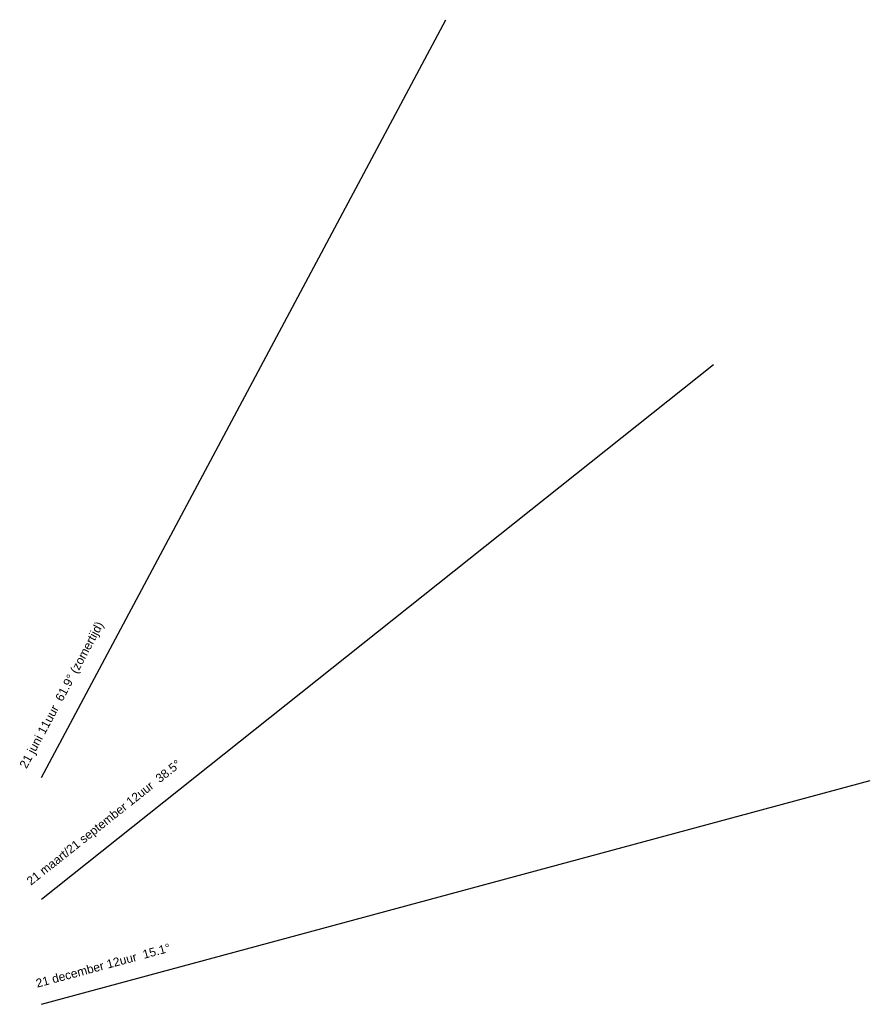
# Model space of a CAD drawing. Extents: x 102559 to 245130, y 44436 to 138999.
# Tile 2 of 30: x 170361 to 175316, y 44436 to 50168. Entities that reach past the tile are written whole.
import ezdxf

# ---------------------------------------------------------------- set-up
doc = ezdxf.new("R2010")
doc.units = 0
doc.header["$LTSCALE"] = 20
doc.header["$MEASUREMENT"] = 0
doc.layers.add('_ZONWERING', color=8, linetype='CONTINUOUS')
doc.styles.add('EB2', font='ARIAL.TTF')

msp = doc.modelspace()

# ---------------------------------------------------------------- linework, layer by layer
at = {"layer": '_ZONWERING'}
for p, q in [((170488.8, 45757.4), (172843.9, 50168)), ((170488.8, 45048), (174401.8, 48160.5)), ((170488.8, 44436.2), (175316.2, 45738.7))]:
    msp.add_line(p, q, dxfattribs=at)

# ---------------------------------------------------------------- texts
at = {"layer": '_ZONWERING', "style": 'EB2'}
for s, rotation, p in [('21 juni 11uur  61.9%%d (zomertijd)', 61.9, (170400.6, 45804.5)), ('21 maart/21 september 12uur  38.5%%d', 38.5, (170426.6, 45126.2)), ('21 december 12uur  15.1%%d', 15.1, (170462.8, 44532.7))]:
    msp.add_text(s, height=50, rotation=rotation, dxfattribs=at).set_placement(p)

doc.saveas('drawing.dxf')
